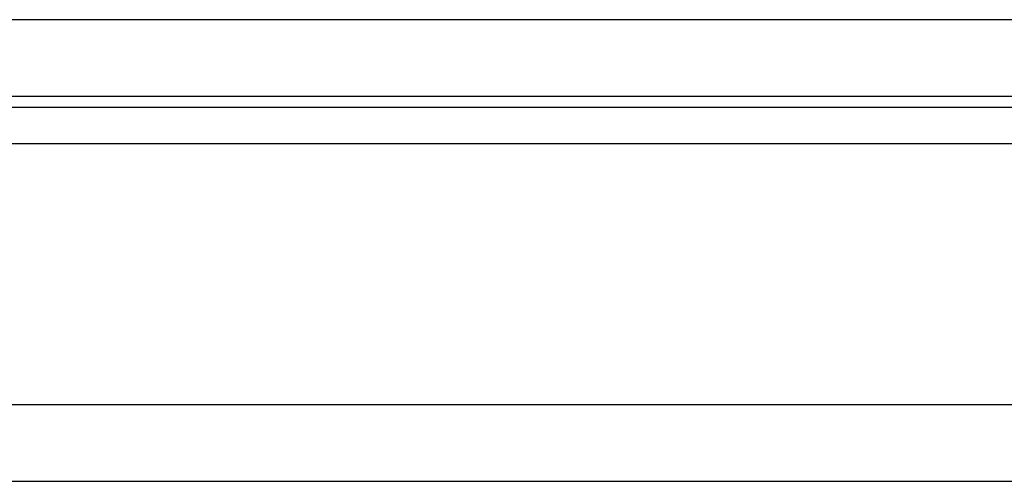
# Model space of a CAD drawing. Header units: millimetres. Extents: x -9 to 423, y 107 to 253.
# Tile 38 of 56: x 313 to 332, y 128 to 137. Entities that reach past the tile are written whole.
import ezdxf

# ---------------------------------------------------------------- set-up
doc = ezdxf.new("R2010")
doc.units = ezdxf.units.MM
doc.header["$LTSCALE"] = 0.15
doc.layers.add('OUT', color=3, linetype='CONTINUOUS')

msp = doc.modelspace()

# ---------------------------------------------------------------- linework, layer by layer
at = {"layer": 'OUT', "color": 0}
for p, q in [((368.428, 137.225), (245.428, 137.225)), ((368.428, 135.725), (245.428, 135.725)), ((207.322, 135.518), (410.458, 135.518)), ((206.961, 134.811), (410.458, 134.811)), ((206.572, 129.725), (410.458, 129.725)), ((160.458, 128.225), (410.458, 128.225))]:
    msp.add_line(p, q, dxfattribs=at)

doc.saveas('drawing.dxf')
